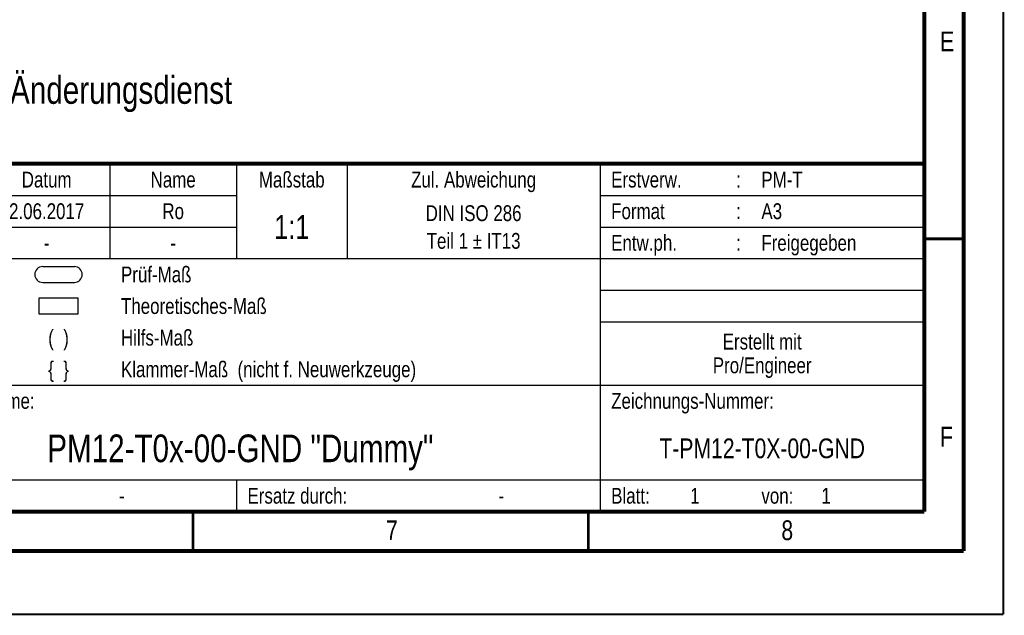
# Model space of a CAD drawing. Header units: millimetres. Extents: x 0 to 420, y 0 to 297.
# Tile 21 of 39: x 296 to 420, y 0 to 75. Entities that reach past the tile are written whole.
import ezdxf

# ---------------------------------------------------------------- set-up
doc = ezdxf.new("R2010")
doc.units = ezdxf.units.MM
doc.header["$LTSCALE"] = 23.1
doc.layers.get('0').update_dxf_attribs({"linetype": 'CONTINUOUS'})
for name, color, linetype in [('_NOTIZEN', 7, 'CONTINUOUS'), ('T-PM12-T0X-00-GND_DXF_FORMAT', 7, 'CONTINUOUS'), ('T-PM12-T0X-00-GND_DXF_TEXT', 7, 'CONTINUOUS'), ('T-PM12-T0X-0DXF_CONTINUOUS_LINE', 7, 'CONTINUOUS')]:
    doc.layers.add(name, color=color, linetype=linetype)
doc.styles.get("Standard").update_dxf_attribs({"font": 'txt', "width": 0.8})

# ---------------------------------------------------------------- blocks, each defined once
blk = doc.blocks.new('PRUEF_BEMASSUNG_BL1', base_point=(300.5, 43))
at = {"layer": 'T-PM12-T0X-0DXF_CONTINUOUS_LINE', "color": 7, "linetype": 'Continuous'}
for p, q in [((298.5, 44), (302.5, 44)), ((298.5, 42), (302.5, 42))]:
    blk.add_line(p, q, dxfattribs=at)
for centre, start, end in [((298.5, 43), 90, 270), ((302.5, 43), 270, 90)]:
    blk.add_arc(centre, 1, start, end, dxfattribs=at)
blk = doc.blocks.new('THEORETISCHE_BEMASSUNG_BL2', base_point=(300.5, 39))
at = {"layer": 'T-PM12-T0X-0DXF_CONTINUOUS_LINE', "color": 7, "linetype": 'Continuous'}
for p, q in [((298, 40), (298, 38)), ((303, 40), (298, 40)), ((303, 38), (303, 40)), ((298, 38), (303, 38))]:
    blk.add_line(p, q, dxfattribs=at)
blk = doc.blocks.new('*T9')
at = {"color": 2, "linetype": 'Continuous'}
for p, q in [((0, 0), (185, 0)), ((0, 0), (0, -44)), ((11, 0), (11, -8)), ((21, 0), (21, -8)), ((37, 0), (37, -8)), ((53, 0), (53, -44)), ((66, 0), (66, -12)), ((82, 0), (82, -12)), ((98, 0), (98, -12)), ((112, 0), (112, -12)), ((144, 0), (144, -44)), ((185, 0), (185, -44)), ((0, -4), (98, -4)), ((144, -4), (185, -4)), ((0, -8), (98, -8)), ((144, -8), (185, -8)), ((53, -12), (185, -12)), ((69, -12), (69, -28)), ((144, -16), (185, -16)), ((144, -20), (185, -20)), ((0, -28), (185, -28)), ((53, -40), (185, -40)), ((98, -40), (98, -44)), ((0, -44), (185, -44))]:
    blk.add_line(p, q, dxfattribs=at)
at = {"layer": '_NOTIZEN', "color": 5, "linetype": 'Continuous'}
for s, insert, char_height, width, attachment_point, line_spacing_factor in [('k00', (5.5, -1), 2, 9.1429, 2, 0.9), ('8.06.2017', (29, -1), 2, 25.7143, 2, 0.9), ('Ro', (45, -1), 2, 6, 2, 0.9), ('Datum', (74, -1), 2, 15.3333, 2, 0.9), ('Name', (90, -1), 2, 12.5714, 2, 0.9), ('Maßstab', (105, -1), 2, 20.5714, 2, 0.9), ('Zul. Abweichung', (128, -1), 2, 42.6667, 2, 0.9), ('Erstverw.', (145.4, -1), 2, 25.1429, 1, 0.9), ('PM-T', (164.4, -1), 2, 12.8571, 1, 0.9), ('-', (16, -1), 2, 2.8571, 2, 0.9), (':', (161.5, -1), 2, 1.4286, 2, 0.9), ('Z-Index', (5.5, -5), 2, 20, 2, 0.9), ('ÄM-Nr.', (16, -5), 2, 17.7143, 2, 0.9), ('Ersteller', (54.4, -5), 2, 22.8571, 1, 0.9), ('2.06.2017', (74, -5), 2, 25.7143, 2, 0.9), ('A3', (164.4, -5), 2, 6.2857, 1, 0.9), ('Datum', (29, -5), 2, 15.3333, 2, 0.9), ('Name', (45, -5), 2, 12.5714, 2, 0.9), ('Ro', (90, -5), 2, 6, 2, 0.9), ('DIN ISO 286\\PTeil 1 \\Fgdt;{\\Fgdt;`}\\Ftxt; IT13', (128, -5.25), 2, 38.2381, 2, 1.05), ('Format', (145.4, -5), 2, 17.1429, 1, 0.9), (':', (161.5, -5), 2, 1.4286, 2, 0.9), ('1:1', (105, -6.5), 3, 9, 2, 0.9), ('Prüfer', (54.4, -9), 2, 16.2857, 1, 0.9), ('Entw.ph.', (145.4, -9), 2, 22.2857, 1, 0.9), (':', (161.5, -9), 2, 1.4286, 2, 0.9), ('Freigegeben', (164.4, -9), 2, 30.381, 1, 0.9), ('-', (74, -9), 2, 2.8571, 2, 0.9), ('-', (90, -9), 2, 2.8571, 2, 0.9), ('Prüf-Maß', (83.4, -13), 2, 23.4286, 1, 0.9), ('Theoretisches-Maß', (83.4, -17), 2, 48.381, 1, 0.9), ('(  )', (75.5, -21), 2, 9.7143, 2, 0.9), ('Hilfs-Maß', (83.4, -21), 2, 24.9524, 1, 0.9), ('Erstellt mit\\PPro/Engineer', (164.5, -21.5), 2, 33.4286, 2, 0.9), ('\\{  \\}', (75.5, -25), 2, 10.8571, 2, 0.9), ('Klammer-Maß  (nicht f. Neuwerkzeuge)', (83.4, -25), 2, 102.0952, 1, 0.9), ('Zeichnungs-Name:', (54.4, -29), 2, 44.6667, 1, 0.9), ('Zeichnungs-Nummer:', (145.4, -29), 2, 50.9524, 1, 0.9), ('PM12-T0x-00-GND "Dummy"', (98.5, -34.25), 3.5, 124, 2, 0.9), ('T-PM12-T0X-00-GND', (164.5, -34.75), 2.5, 67.2619, 2, 0.9), ('Ersatz für:', (54.4, -41), 2, 28.5714, 1, 0.9), ('Ersatz durch:', (99.4, -41), 2, 34.5714, 1, 0.9), ('Blatt:', (145.4, -41), 2, 14, 1, 0.9), ('1', (155.4, -41), 2, 2.2857, 1, 0.9), (' 1', (171.4, -41), 2, 5.4286, 1, 0.9), ('-', (83.5, -41), 2, 2.8571, 2, 0.9), ('-', (131.5, -41), 2, 2.8571, 2, 0.9), ('von:', (164.4, -41), 2, 10, 1, 0.9)]:
    blk.add_mtext(s, dxfattribs=dict(at, insert=insert, char_height=char_height, width=width, attachment_point=attachment_point, line_spacing_factor=line_spacing_factor))
at = {"layer": '_NOTIZEN', "color": 9, "linetype": 'Continuous', "insert": (1.4, -10.5), "char_height": 1.5, "width": 103.3571, "attachment_point": 1, "line_spacing_factor": 0.9}
blk.add_mtext('Weitergabe sowie Vervielfältigung dieses Doku-\\Pments, Verwertung und Mitteilung seines Inhaltes\\Psind verboten, soweit nicht ausdrücklich gestattet.\\PZuwiderhandlungen verpflichten zu Schadenersatz.\\PAlle Rechte für den Fall der Patent-, Gebrauchs-\\Pmuster- oder Geschmacksmustereintragung vorbe-\\Phalten.       Schutzvermerk nach DIN ISO 16016', dxfattribs=at)

msp = doc.modelspace()

# ---------------------------------------------------------------- linework, layer by layer
at = {"layer": 'T-PM12-T0X-00-GND_DXF_FORMAT', "color": 9, "linetype": 'Continuous', "const_width": 0.25}
for points in [[(420, 0), (420, 297)], [(0, 0), (420, 0)]]:
    msp.add_lwpolyline(points, dxfattribs=at)
at = {"layer": 'T-PM12-T0X-00-GND_DXF_FORMAT', "color": 7, "linetype": 'Continuous'}
for points, const_width in [([(415, 8), (415, 292)], 0.5), ([(410, 13), (410, 287)], 0.5), ([(225, 57), (410, 57)], 0.5), ([(410, 47.5), (415, 47.5)], 0.35), ([(20, 13), (410, 13)], 0.5), ([(317.5, 8), (317.5, 13)], 0.35), ([(367.5, 8), (367.5, 13)], 0.35), ([(15, 8), (415, 8)], 0.5)]:
    msp.add_lwpolyline(points, dxfattribs=dict(at, const_width=const_width))

# ---------------------------------------------------------------- block references
msp.add_blockref('*T9', (225, 57))
at = {"layer": 'T-PM12-T0X-0DXF_CONTINUOUS_LINE', "color": 2, "linetype": 'Continuous'}
for name, p in [('PRUEF_BEMASSUNG_BL1', (300.5, 43)), ('THEORETISCHE_BEMASSUNG_BL2', (300.5, 39))]:
    msp.add_blockref(name, p, dxfattribs=at)

# ---------------------------------------------------------------- texts
at = {"layer": 'T-PM12-T0X-00-GND_DXF_FORMAT', "color": 5, "linetype": 'Continuous', "char_height": 2.5, "attachment_point": 1, "line_spacing_factor": 0.9}
for s, insert, width in [('E', (412, 73.7288), 2.678571), ('F', (412, 23.7288), 2.678571), ('7', (341.9276, 11.8879), 2.946429), ('8', (391.9276, 11.8879), 2.946429)]:
    msp.add_mtext(s, dxfattribs=dict(at, insert=insert, width=width))
at = {"layer": 'T-PM12-T0X-00-GND_DXF_TEXT', "color": 5, "linetype": 'Continuous', "insert": (226.3119, 68.0881), "char_height": 3.5, "width": 199.5, "attachment_point": 1, "line_spacing_factor": 0.9}
msp.add_mtext('Achtung: Zeichnung unterliegt nicht dem Änderungsdienst', dxfattribs=at)

doc.saveas('drawing.dxf')
